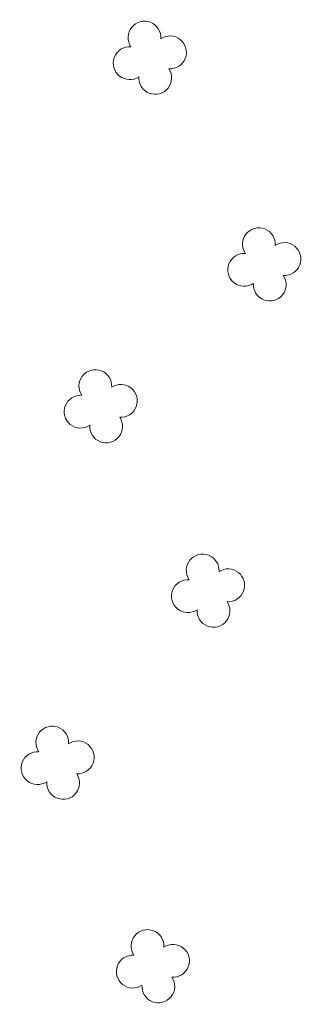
# Model space of a CAD drawing. Header units: metres. Extents: x 43144 to 46063, y 371355 to 373145.
# Tile 62 of 136: x 45234.24 to 45240.5, y 372314.9 to 372336.67. Entities that reach past the tile are written whole.
import ezdxf

# ---------------------------------------------------------------- set-up
doc = ezdxf.new("R2010")
doc.units = ezdxf.units.M

msp = doc.modelspace()

# ---------------------------------------------------------------- linework, layer by layer
at = {"layer": '', "color": 116, "linetype": 'Continuous', "lineweight": 13, "extrusion": (0, 0, -1)}
for centre, start, end in [((-45237.002, 372336.272), 326.0753, 183.9246), ((-45237.002, 372336.272), 326.0753, 183.9246), ((-45237.002, 372336.272), 326.0753, 183.9246), ((-45237.002, 372336.272), 326.0753, 183.9246), ((-45237.002, 372336.272), 326.0753, 183.9246), ((-45237.002, 372336.272), 326.0753, 183.9246), ((-45237.002, 372336.272), 326.0753, 183.9246), ((-45237.002, 372336.272), 326.0753, 183.9246), ((-45237.002, 372336.272), 326.0753, 183.9246), ((-45237.002, 372336.272), 326.0753, 183.9246), ((-45237.002, 372336.272), 326.0753, 183.9246), ((-45237.002, 372336.272), 326.0753, 183.9246), ((-45237.002, 372336.272), 326.0753, 183.9246), ((-45237.002, 372336.272), 326.0753, 183.9246), ((-45237.002, 372336.272), 326.0753, 183.9246), ((-45237.002, 372336.272), 326.0753, 183.9246), ((-45237.002, 372336.272), 326.0753, 183.9246), ((-45237.002, 372336.272), 326.0753, 183.9246), ((-45237.002, 372336.272), 326.0753, 183.9246), ((-45237.002, 372336.272), 326.0753, 183.9246), ((-45237.002, 372336.272), 326.0753, 183.9246), ((-45237.002, 372336.272), 326.0753, 183.9246), ((-45237.002, 372336.272), 326.0753, 183.9246), ((-45237.002, 372336.272), 326.0753, 183.9246), ((-45237.002, 372336.272), 326.0753, 183.9246), ((-45237.002, 372336.272), 326.0753, 183.9246), ((-45237.002, 372336.272), 326.0753, 183.9246), ((-45237.002, 372336.272), 326.0753, 183.9246), ((-45237.002, 372336.272), 326.0753, 183.9246), ((-45237.002, 372336.272), 326.0753, 183.9246), ((-45237.002, 372336.272), 326.0753, 183.9246), ((-45237.002, 372336.272), 326.0753, 183.9246), ((-45237.002, 372336.272), 326.0753, 183.9246), ((-45237.002, 372336.272), 326.0753, 183.9246), ((-45237.567, 372335.945), 56.0753, 273.9246), ((-45237.567, 372335.945), 56.0753, 273.9246), ((-45237.567, 372335.945), 56.0753, 273.9246), ((-45237.567, 372335.945), 56.0753, 273.9246), ((-45237.567, 372335.945), 56.0753, 273.9246), ((-45237.567, 372335.945), 56.0753, 273.9246), ((-45237.567, 372335.945), 56.0753, 273.9246), ((-45237.567, 372335.945), 56.0753, 273.9246), ((-45237.567, 372335.945), 56.0753, 273.9246), ((-45237.567, 372335.945), 56.0753, 273.9246), ((-45237.567, 372335.945), 56.0753, 273.9246), ((-45237.567, 372335.945), 56.0753, 273.9246), ((-45237.567, 372335.945), 56.0753, 273.9246), ((-45237.567, 372335.945), 56.0753, 273.9246), ((-45237.567, 372335.945), 56.0753, 273.9246), ((-45237.567, 372335.945), 56.0753, 273.9246), ((-45237.567, 372335.945), 56.0753, 273.9246), ((-45237.567, 372335.945), 56.0753, 273.9246), ((-45237.567, 372335.945), 56.0753, 273.9246), ((-45237.567, 372335.945), 56.0753, 273.9246), ((-45237.567, 372335.945), 56.0753, 273.9246), ((-45237.567, 372335.945), 56.0753, 273.9246), ((-45237.567, 372335.945), 56.0753, 273.9246), ((-45237.567, 372335.945), 56.0753, 273.9246), ((-45237.567, 372335.945), 56.0753, 273.9246), ((-45237.567, 372335.945), 56.0753, 273.9246), ((-45237.567, 372335.945), 56.0753, 273.9246), ((-45237.567, 372335.945), 56.0753, 273.9246), ((-45237.567, 372335.945), 56.0753, 273.9246), ((-45237.567, 372335.945), 56.0753, 273.9246), ((-45237.567, 372335.945), 56.0753, 273.9246), ((-45237.567, 372335.945), 56.0753, 273.9246), ((-45237.567, 372335.945), 56.0753, 273.9246), ((-45237.567, 372335.945), 56.0753, 273.9246), ((-45236.675, 372335.706), 236.0753, 93.9246), ((-45236.675, 372335.706), 236.0753, 93.9246), ((-45236.675, 372335.706), 236.0753, 93.9246), ((-45236.675, 372335.706), 236.0753, 93.9246), ((-45236.675, 372335.706), 236.0753, 93.9246), ((-45236.675, 372335.706), 236.0753, 93.9246), ((-45236.675, 372335.706), 236.0753, 93.9246), ((-45236.675, 372335.706), 236.0753, 93.9246), ((-45236.675, 372335.706), 236.0753, 93.9246), ((-45236.675, 372335.706), 236.0753, 93.9246), ((-45236.675, 372335.706), 236.0753, 93.9246), ((-45236.675, 372335.706), 236.0753, 93.9246), ((-45236.675, 372335.706), 236.0753, 93.9246), ((-45236.675, 372335.706), 236.0753, 93.9246), ((-45236.675, 372335.706), 236.0753, 93.9246), ((-45236.675, 372335.706), 236.0753, 93.9246), ((-45236.675, 372335.706), 236.0753, 93.9246), ((-45236.675, 372335.706), 236.0753, 93.9246), ((-45236.675, 372335.706), 236.0753, 93.9246), ((-45236.675, 372335.706), 236.0753, 93.9246), ((-45236.675, 372335.706), 236.0753, 93.9246), ((-45236.675, 372335.706), 236.0753, 93.9246), ((-45236.675, 372335.706), 236.0753, 93.9246), ((-45236.675, 372335.706), 236.0753, 93.9246), ((-45236.675, 372335.706), 236.0753, 93.9246), ((-45236.675, 372335.706), 236.0753, 93.9246), ((-45236.675, 372335.706), 236.0753, 93.9246), ((-45236.675, 372335.706), 236.0753, 93.9246), ((-45236.675, 372335.706), 236.0753, 93.9246), ((-45236.675, 372335.706), 236.0753, 93.9246), ((-45236.675, 372335.706), 236.0753, 93.9246), ((-45236.675, 372335.706), 236.0753, 93.9246), ((-45236.675, 372335.706), 236.0753, 93.9246), ((-45236.675, 372335.706), 236.0753, 93.9246), ((-45237.241, 372335.38), 146.0753, 3.9246), ((-45237.241, 372335.38), 146.0753, 3.9246), ((-45237.241, 372335.38), 146.0753, 3.9246), ((-45237.241, 372335.38), 146.0753, 3.9246), ((-45237.241, 372335.38), 146.0753, 3.9246), ((-45237.241, 372335.38), 146.0753, 3.9246), ((-45237.241, 372335.38), 146.0753, 3.9246), ((-45237.241, 372335.38), 146.0753, 3.9246), ((-45237.241, 372335.38), 146.0753, 3.9246), ((-45237.241, 372335.38), 146.0753, 3.9246), ((-45237.241, 372335.38), 146.0753, 3.9246), ((-45237.241, 372335.38), 146.0753, 3.9246), ((-45237.241, 372335.38), 146.0753, 3.9246), ((-45237.241, 372335.38), 146.0753, 3.9246), ((-45237.241, 372335.38), 146.0753, 3.9246), ((-45237.241, 372335.38), 146.0753, 3.9246), ((-45237.241, 372335.38), 146.0753, 3.9246), ((-45237.241, 372335.38), 146.0753, 3.9246), ((-45237.241, 372335.38), 146.0753, 3.9246), ((-45237.241, 372335.38), 146.0753, 3.9246), ((-45237.241, 372335.38), 146.0753, 3.9246), ((-45237.241, 372335.38), 146.0753, 3.9246), ((-45237.241, 372335.38), 146.0753, 3.9246), ((-45237.241, 372335.38), 146.0753, 3.9246), ((-45237.241, 372335.38), 146.0753, 3.9246), ((-45237.241, 372335.38), 146.0753, 3.9246), ((-45237.241, 372335.38), 146.0753, 3.9246), ((-45237.241, 372335.38), 146.0753, 3.9246), ((-45237.241, 372335.38), 146.0753, 3.9246), ((-45237.241, 372335.38), 146.0753, 3.9246), ((-45237.241, 372335.38), 146.0753, 3.9246), ((-45237.241, 372335.38), 146.0753, 3.9246), ((-45237.241, 372335.38), 146.0753, 3.9246), ((-45237.241, 372335.38), 146.0753, 3.9246), ((-45239.537, 372331.703), 326.0753, 183.9246), ((-45239.537, 372331.703), 326.0753, 183.9246), ((-45239.537, 372331.703), 326.0753, 183.9246), ((-45239.537, 372331.703), 326.0753, 183.9246), ((-45239.537, 372331.703), 326.0753, 183.9246), ((-45239.537, 372331.703), 326.0753, 183.9246), ((-45239.537, 372331.703), 326.0753, 183.9246), ((-45239.537, 372331.703), 326.0753, 183.9246), ((-45239.537, 372331.703), 326.0753, 183.9246), ((-45239.537, 372331.703), 326.0753, 183.9246), ((-45239.537, 372331.703), 326.0753, 183.9246), ((-45239.537, 372331.703), 326.0753, 183.9246), ((-45239.537, 372331.703), 326.0753, 183.9246), ((-45239.537, 372331.703), 326.0753, 183.9246), ((-45239.537, 372331.703), 326.0753, 183.9246), ((-45239.537, 372331.703), 326.0753, 183.9246), ((-45239.537, 372331.703), 326.0753, 183.9246), ((-45239.537, 372331.703), 326.0753, 183.9246), ((-45239.537, 372331.703), 326.0753, 183.9246), ((-45239.537, 372331.703), 326.0753, 183.9246), ((-45239.537, 372331.703), 326.0753, 183.9246), ((-45239.537, 372331.703), 326.0753, 183.9246), ((-45239.537, 372331.703), 326.0753, 183.9246), ((-45239.537, 372331.703), 326.0753, 183.9246), ((-45239.537, 372331.703), 326.0753, 183.9246), ((-45239.537, 372331.703), 326.0753, 183.9246), ((-45239.537, 372331.703), 326.0753, 183.9246), ((-45239.537, 372331.703), 326.0753, 183.9246), ((-45239.537, 372331.703), 326.0753, 183.9246), ((-45239.537, 372331.703), 326.0753, 183.9246), ((-45239.537, 372331.703), 326.0753, 183.9246), ((-45239.537, 372331.703), 326.0753, 183.9246), ((-45239.537, 372331.703), 326.0753, 183.9246), ((-45239.537, 372331.703), 326.0753, 183.9246), ((-45240.102, 372331.376), 56.0753, 273.9246), ((-45240.102, 372331.376), 56.0753, 273.9246), ((-45240.102, 372331.376), 56.0753, 273.9246), ((-45240.102, 372331.376), 56.0753, 273.9246), ((-45240.102, 372331.376), 56.0753, 273.9246), ((-45240.102, 372331.376), 56.0753, 273.9246), ((-45240.102, 372331.376), 56.0753, 273.9246), ((-45240.102, 372331.376), 56.0753, 273.9246), ((-45240.102, 372331.376), 56.0753, 273.9246), ((-45240.102, 372331.376), 56.0753, 273.9246), ((-45240.102, 372331.376), 56.0753, 273.9246), ((-45240.102, 372331.376), 56.0753, 273.9246), ((-45240.102, 372331.376), 56.0753, 273.9246), ((-45240.102, 372331.376), 56.0753, 273.9246), ((-45240.102, 372331.376), 56.0753, 273.9246), ((-45240.102, 372331.376), 56.0753, 273.9246), ((-45240.102, 372331.376), 56.0753, 273.9246), ((-45240.102, 372331.376), 56.0753, 273.9246), ((-45240.102, 372331.376), 56.0753, 273.9246), ((-45240.102, 372331.376), 56.0753, 273.9246), ((-45240.102, 372331.376), 56.0753, 273.9246), ((-45240.102, 372331.376), 56.0753, 273.9246), ((-45240.102, 372331.376), 56.0753, 273.9246), ((-45240.102, 372331.376), 56.0753, 273.9246), ((-45240.102, 372331.376), 56.0753, 273.9246), ((-45240.102, 372331.376), 56.0753, 273.9246), ((-45240.102, 372331.376), 56.0753, 273.9246), ((-45240.102, 372331.376), 56.0753, 273.9246), ((-45240.102, 372331.376), 56.0753, 273.9246), ((-45240.102, 372331.376), 56.0753, 273.9246), ((-45240.102, 372331.376), 56.0753, 273.9246), ((-45240.102, 372331.376), 56.0753, 273.9246), ((-45240.102, 372331.376), 56.0753, 273.9246), ((-45240.102, 372331.376), 56.0753, 273.9246), ((-45239.21, 372331.137), 236.0753, 93.9246), ((-45239.21, 372331.137), 236.0753, 93.9246), ((-45239.21, 372331.137), 236.0753, 93.9246), ((-45239.21, 372331.137), 236.0753, 93.9246), ((-45239.21, 372331.137), 236.0753, 93.9246), ((-45239.21, 372331.137), 236.0753, 93.9246), ((-45239.21, 372331.137), 236.0753, 93.9246), ((-45239.21, 372331.137), 236.0753, 93.9246), ((-45239.21, 372331.137), 236.0753, 93.9246), ((-45239.21, 372331.137), 236.0753, 93.9246), ((-45239.21, 372331.137), 236.0753, 93.9246), ((-45239.21, 372331.137), 236.0753, 93.9246), ((-45239.21, 372331.137), 236.0753, 93.9246), ((-45239.21, 372331.137), 236.0753, 93.9246), ((-45239.21, 372331.137), 236.0753, 93.9246), ((-45239.21, 372331.137), 236.0753, 93.9246), ((-45239.21, 372331.137), 236.0753, 93.9246), ((-45239.21, 372331.137), 236.0753, 93.9246), ((-45239.21, 372331.137), 236.0753, 93.9246), ((-45239.21, 372331.137), 236.0753, 93.9246), ((-45239.21, 372331.137), 236.0753, 93.9246), ((-45239.21, 372331.137), 236.0753, 93.9246), ((-45239.21, 372331.137), 236.0753, 93.9246), ((-45239.21, 372331.137), 236.0753, 93.9246), ((-45239.21, 372331.137), 236.0753, 93.9246), ((-45239.21, 372331.137), 236.0753, 93.9246), ((-45239.21, 372331.137), 236.0753, 93.9246), ((-45239.21, 372331.137), 236.0753, 93.9246), ((-45239.21, 372331.137), 236.0753, 93.9246), ((-45239.21, 372331.137), 236.0753, 93.9246), ((-45239.21, 372331.137), 236.0753, 93.9246), ((-45239.21, 372331.137), 236.0753, 93.9246), ((-45239.21, 372331.137), 236.0753, 93.9246), ((-45239.21, 372331.137), 236.0753, 93.9246), ((-45239.776, 372330.811), 146.0753, 3.9246), ((-45239.776, 372330.811), 146.0753, 3.9246), ((-45239.776, 372330.811), 146.0753, 3.9246), ((-45239.776, 372330.811), 146.0753, 3.9246), ((-45239.776, 372330.811), 146.0753, 3.9246), ((-45239.776, 372330.811), 146.0753, 3.9246), ((-45239.776, 372330.811), 146.0753, 3.9246), ((-45239.776, 372330.811), 146.0753, 3.9246), ((-45239.776, 372330.811), 146.0753, 3.9246), ((-45239.776, 372330.811), 146.0753, 3.9246), ((-45239.776, 372330.811), 146.0753, 3.9246), ((-45239.776, 372330.811), 146.0753, 3.9246), ((-45239.776, 372330.811), 146.0753, 3.9246), ((-45239.776, 372330.811), 146.0753, 3.9246), ((-45239.776, 372330.811), 146.0753, 3.9246), ((-45239.776, 372330.811), 146.0753, 3.9246), ((-45239.776, 372330.811), 146.0753, 3.9246), ((-45239.776, 372330.811), 146.0753, 3.9246), ((-45239.776, 372330.811), 146.0753, 3.9246), ((-45239.776, 372330.811), 146.0753, 3.9246), ((-45239.776, 372330.811), 146.0753, 3.9246), ((-45239.776, 372330.811), 146.0753, 3.9246), ((-45239.776, 372330.811), 146.0753, 3.9246), ((-45239.776, 372330.811), 146.0753, 3.9246), ((-45239.776, 372330.811), 146.0753, 3.9246), ((-45239.776, 372330.811), 146.0753, 3.9246), ((-45239.776, 372330.811), 146.0753, 3.9246), ((-45239.776, 372330.811), 146.0753, 3.9246), ((-45239.776, 372330.811), 146.0753, 3.9246), ((-45239.776, 372330.811), 146.0753, 3.9246), ((-45239.776, 372330.811), 146.0753, 3.9246), ((-45239.776, 372330.811), 146.0753, 3.9246), ((-45239.776, 372330.811), 146.0753, 3.9246), ((-45239.776, 372330.811), 146.0753, 3.9246), ((-45235.914, 372328.566), 326.0753, 183.9246), ((-45235.914, 372328.566), 326.0753, 183.9246), ((-45235.914, 372328.566), 326.0753, 183.9246), ((-45235.914, 372328.566), 326.0753, 183.9246), ((-45235.914, 372328.566), 326.0753, 183.9246), ((-45235.914, 372328.566), 326.0753, 183.9246), ((-45235.914, 372328.566), 326.0753, 183.9246), ((-45235.914, 372328.566), 326.0753, 183.9246), ((-45235.914, 372328.566), 326.0753, 183.9246), ((-45235.914, 372328.566), 326.0753, 183.9246), ((-45235.914, 372328.566), 326.0753, 183.9246), ((-45235.914, 372328.566), 326.0753, 183.9246), ((-45235.914, 372328.566), 326.0753, 183.9246), ((-45235.914, 372328.566), 326.0753, 183.9246), ((-45235.914, 372328.566), 326.0753, 183.9246), ((-45235.914, 372328.566), 326.0753, 183.9246), ((-45235.914, 372328.566), 326.0753, 183.9246), ((-45235.914, 372328.566), 326.0753, 183.9246), ((-45235.914, 372328.566), 326.0753, 183.9246), ((-45235.914, 372328.566), 326.0753, 183.9246), ((-45235.914, 372328.566), 326.0753, 183.9246), ((-45235.914, 372328.566), 326.0753, 183.9246), ((-45235.914, 372328.566), 326.0753, 183.9246), ((-45235.914, 372328.566), 326.0753, 183.9246), ((-45235.914, 372328.566), 326.0753, 183.9246), ((-45235.914, 372328.566), 326.0753, 183.9246), ((-45235.914, 372328.566), 326.0753, 183.9246), ((-45235.914, 372328.566), 326.0753, 183.9246), ((-45235.914, 372328.566), 326.0753, 183.9246), ((-45235.914, 372328.566), 326.0753, 183.9246), ((-45235.914, 372328.566), 326.0753, 183.9246), ((-45235.914, 372328.566), 326.0753, 183.9246), ((-45235.914, 372328.566), 326.0753, 183.9246), ((-45235.914, 372328.566), 326.0753, 183.9246), ((-45236.479, 372328.239), 56.0753, 273.9246), ((-45236.479, 372328.239), 56.0753, 273.9246), ((-45236.479, 372328.239), 56.0753, 273.9246), ((-45236.479, 372328.239), 56.0753, 273.9246), ((-45236.479, 372328.239), 56.0753, 273.9246), ((-45236.479, 372328.239), 56.0753, 273.9246), ((-45236.479, 372328.239), 56.0753, 273.9246), ((-45236.479, 372328.239), 56.0753, 273.9246), ((-45236.479, 372328.239), 56.0753, 273.9246), ((-45236.479, 372328.239), 56.0753, 273.9246), ((-45236.479, 372328.239), 56.0753, 273.9246), ((-45236.479, 372328.239), 56.0753, 273.9246), ((-45236.479, 372328.239), 56.0753, 273.9246), ((-45236.479, 372328.239), 56.0753, 273.9246), ((-45236.479, 372328.239), 56.0753, 273.9246), ((-45236.479, 372328.239), 56.0753, 273.9246), ((-45236.479, 372328.239), 56.0753, 273.9246), ((-45236.479, 372328.239), 56.0753, 273.9246), ((-45236.479, 372328.239), 56.0753, 273.9246), ((-45236.479, 372328.239), 56.0753, 273.9246), ((-45236.479, 372328.239), 56.0753, 273.9246), ((-45236.479, 372328.239), 56.0753, 273.9246), ((-45236.479, 372328.239), 56.0753, 273.9246), ((-45236.479, 372328.239), 56.0753, 273.9246), ((-45236.479, 372328.239), 56.0753, 273.9246), ((-45236.479, 372328.239), 56.0753, 273.9246), ((-45236.479, 372328.239), 56.0753, 273.9246), ((-45236.479, 372328.239), 56.0753, 273.9246), ((-45236.479, 372328.239), 56.0753, 273.9246), ((-45236.479, 372328.239), 56.0753, 273.9246), ((-45236.479, 372328.239), 56.0753, 273.9246), ((-45236.479, 372328.239), 56.0753, 273.9246), ((-45236.479, 372328.239), 56.0753, 273.9246), ((-45236.479, 372328.239), 56.0753, 273.9246), ((-45235.587, 372328), 236.0753, 93.9246), ((-45235.587, 372328), 236.0753, 93.9246), ((-45235.587, 372328), 236.0753, 93.9246), ((-45235.587, 372328), 236.0753, 93.9246), ((-45235.587, 372328), 236.0753, 93.9246), ((-45235.587, 372328), 236.0753, 93.9246), ((-45235.587, 372328), 236.0753, 93.9246), ((-45235.587, 372328), 236.0753, 93.9246), ((-45235.587, 372328), 236.0753, 93.9246), ((-45235.587, 372328), 236.0753, 93.9246), ((-45235.587, 372328), 236.0753, 93.9246), ((-45235.587, 372328), 236.0753, 93.9246), ((-45235.587, 372328), 236.0753, 93.9246), ((-45235.587, 372328), 236.0753, 93.9246), ((-45235.587, 372328), 236.0753, 93.9246), ((-45235.587, 372328), 236.0753, 93.9246), ((-45235.587, 372328), 236.0753, 93.9246), ((-45235.587, 372328), 236.0753, 93.9246), ((-45235.587, 372328), 236.0753, 93.9246), ((-45235.587, 372328), 236.0753, 93.9246), ((-45235.587, 372328), 236.0753, 93.9246), ((-45235.587, 372328), 236.0753, 93.9246), ((-45235.587, 372328), 236.0753, 93.9246), ((-45235.587, 372328), 236.0753, 93.9246), ((-45235.587, 372328), 236.0753, 93.9246), ((-45235.587, 372328), 236.0753, 93.9246), ((-45235.587, 372328), 236.0753, 93.9246), ((-45235.587, 372328), 236.0753, 93.9246), ((-45235.587, 372328), 236.0753, 93.9246), ((-45235.587, 372328), 236.0753, 93.9246), ((-45235.587, 372328), 236.0753, 93.9246), ((-45235.587, 372328), 236.0753, 93.9246), ((-45235.587, 372328), 236.0753, 93.9246), ((-45235.587, 372328), 236.0753, 93.9246), ((-45236.153, 372327.674), 146.0753, 3.9246), ((-45236.153, 372327.674), 146.0753, 3.9246), ((-45236.153, 372327.674), 146.0753, 3.9246), ((-45236.153, 372327.674), 146.0753, 3.9246), ((-45236.153, 372327.674), 146.0753, 3.9246), ((-45236.153, 372327.674), 146.0753, 3.9246), ((-45236.153, 372327.674), 146.0753, 3.9246), ((-45236.153, 372327.674), 146.0753, 3.9246), ((-45236.153, 372327.674), 146.0753, 3.9246), ((-45236.153, 372327.674), 146.0753, 3.9246), ((-45236.153, 372327.674), 146.0753, 3.9246), ((-45236.153, 372327.674), 146.0753, 3.9246), ((-45236.153, 372327.674), 146.0753, 3.9246), ((-45236.153, 372327.674), 146.0753, 3.9246), ((-45236.153, 372327.674), 146.0753, 3.9246), ((-45236.153, 372327.674), 146.0753, 3.9246), ((-45236.153, 372327.674), 146.0753, 3.9246), ((-45236.153, 372327.674), 146.0753, 3.9246), ((-45236.153, 372327.674), 146.0753, 3.9246), ((-45236.153, 372327.674), 146.0753, 3.9246), ((-45236.153, 372327.674), 146.0753, 3.9246), ((-45236.153, 372327.674), 146.0753, 3.9246), ((-45236.153, 372327.674), 146.0753, 3.9246), ((-45236.153, 372327.674), 146.0753, 3.9246), ((-45236.153, 372327.674), 146.0753, 3.9246), ((-45236.153, 372327.674), 146.0753, 3.9246), ((-45236.153, 372327.674), 146.0753, 3.9246), ((-45236.153, 372327.674), 146.0753, 3.9246), ((-45236.153, 372327.674), 146.0753, 3.9246), ((-45236.153, 372327.674), 146.0753, 3.9246), ((-45236.153, 372327.674), 146.0753, 3.9246), ((-45236.153, 372327.674), 146.0753, 3.9246), ((-45236.153, 372327.674), 146.0753, 3.9246), ((-45236.153, 372327.674), 146.0753, 3.9246), ((-45238.291, 372324.488), 326.0753, 183.9246), ((-45238.291, 372324.488), 326.0753, 183.9246), ((-45238.291, 372324.488), 326.0753, 183.9246), ((-45238.291, 372324.488), 326.0753, 183.9246), ((-45238.291, 372324.488), 326.0753, 183.9246), ((-45238.291, 372324.488), 326.0753, 183.9246), ((-45238.291, 372324.488), 326.0753, 183.9246), ((-45238.291, 372324.488), 326.0753, 183.9246), ((-45238.291, 372324.488), 326.0753, 183.9246), ((-45238.291, 372324.488), 326.0753, 183.9246), ((-45238.291, 372324.488), 326.0753, 183.9246), ((-45238.291, 372324.488), 326.0753, 183.9246), ((-45238.291, 372324.488), 326.0753, 183.9246), ((-45238.291, 372324.488), 326.0753, 183.9246), ((-45238.291, 372324.488), 326.0753, 183.9246), ((-45238.291, 372324.488), 326.0753, 183.9246), ((-45238.291, 372324.488), 326.0753, 183.9246), ((-45238.291, 372324.488), 326.0753, 183.9246), ((-45238.291, 372324.488), 326.0753, 183.9246), ((-45238.291, 372324.488), 326.0753, 183.9246), ((-45238.291, 372324.488), 326.0753, 183.9246), ((-45238.291, 372324.488), 326.0753, 183.9246), ((-45238.291, 372324.488), 326.0753, 183.9246), ((-45238.291, 372324.488), 326.0753, 183.9246), ((-45238.291, 372324.488), 326.0753, 183.9246), ((-45238.291, 372324.488), 326.0753, 183.9246), ((-45238.291, 372324.488), 326.0753, 183.9246), ((-45238.291, 372324.488), 326.0753, 183.9246), ((-45238.291, 372324.488), 326.0753, 183.9246), ((-45238.291, 372324.488), 326.0753, 183.9246), ((-45238.291, 372324.488), 326.0753, 183.9246), ((-45238.291, 372324.488), 326.0753, 183.9246), ((-45238.291, 372324.488), 326.0753, 183.9246), ((-45238.291, 372324.488), 326.0753, 183.9246), ((-45238.856, 372324.161), 56.0753, 273.9246), ((-45238.856, 372324.161), 56.0753, 273.9246), ((-45238.856, 372324.161), 56.0753, 273.9246), ((-45238.856, 372324.161), 56.0753, 273.9246), ((-45238.856, 372324.161), 56.0753, 273.9246), ((-45238.856, 372324.161), 56.0753, 273.9246), ((-45238.856, 372324.161), 56.0753, 273.9246), ((-45238.856, 372324.161), 56.0753, 273.9246), ((-45238.856, 372324.161), 56.0753, 273.9246), ((-45238.856, 372324.161), 56.0753, 273.9246), ((-45238.856, 372324.161), 56.0753, 273.9246), ((-45238.856, 372324.161), 56.0753, 273.9246), ((-45238.856, 372324.161), 56.0753, 273.9246), ((-45238.856, 372324.161), 56.0753, 273.9246), ((-45238.856, 372324.161), 56.0753, 273.9246), ((-45238.856, 372324.161), 56.0753, 273.9246), ((-45238.856, 372324.161), 56.0753, 273.9246), ((-45238.856, 372324.161), 56.0753, 273.9246), ((-45238.856, 372324.161), 56.0753, 273.9246), ((-45238.856, 372324.161), 56.0753, 273.9246), ((-45238.856, 372324.161), 56.0753, 273.9246), ((-45238.856, 372324.161), 56.0753, 273.9246), ((-45238.856, 372324.161), 56.0753, 273.9246), ((-45238.856, 372324.161), 56.0753, 273.9246), ((-45238.856, 372324.161), 56.0753, 273.9246), ((-45238.856, 372324.161), 56.0753, 273.9246), ((-45238.856, 372324.161), 56.0753, 273.9246), ((-45238.856, 372324.161), 56.0753, 273.9246), ((-45238.856, 372324.161), 56.0753, 273.9246), ((-45238.856, 372324.161), 56.0753, 273.9246), ((-45238.856, 372324.161), 56.0753, 273.9246), ((-45238.856, 372324.161), 56.0753, 273.9246), ((-45238.856, 372324.161), 56.0753, 273.9246), ((-45238.856, 372324.161), 56.0753, 273.9246), ((-45237.964, 372323.922), 236.0753, 93.9246), ((-45237.964, 372323.922), 236.0753, 93.9246), ((-45237.964, 372323.922), 236.0753, 93.9246), ((-45237.964, 372323.922), 236.0753, 93.9246), ((-45237.964, 372323.922), 236.0753, 93.9246), ((-45237.964, 372323.922), 236.0753, 93.9246), ((-45237.964, 372323.922), 236.0753, 93.9246), ((-45237.964, 372323.922), 236.0753, 93.9246), ((-45237.964, 372323.922), 236.0753, 93.9246), ((-45237.964, 372323.922), 236.0753, 93.9246), ((-45237.964, 372323.922), 236.0753, 93.9246), ((-45237.964, 372323.922), 236.0753, 93.9246), ((-45237.964, 372323.922), 236.0753, 93.9246), ((-45237.964, 372323.922), 236.0753, 93.9246), ((-45237.964, 372323.922), 236.0753, 93.9246), ((-45237.964, 372323.922), 236.0753, 93.9246), ((-45237.964, 372323.922), 236.0753, 93.9246), ((-45237.964, 372323.922), 236.0753, 93.9246), ((-45237.964, 372323.922), 236.0753, 93.9246), ((-45237.964, 372323.922), 236.0753, 93.9246), ((-45237.964, 372323.922), 236.0753, 93.9246), ((-45237.964, 372323.922), 236.0753, 93.9246), ((-45237.964, 372323.922), 236.0753, 93.9246), ((-45237.964, 372323.922), 236.0753, 93.9246), ((-45237.964, 372323.922), 236.0753, 93.9246), ((-45237.964, 372323.922), 236.0753, 93.9246), ((-45237.964, 372323.922), 236.0753, 93.9246), ((-45237.964, 372323.922), 236.0753, 93.9246), ((-45237.964, 372323.922), 236.0753, 93.9246), ((-45237.964, 372323.922), 236.0753, 93.9246), ((-45237.964, 372323.922), 236.0753, 93.9246), ((-45237.964, 372323.922), 236.0753, 93.9246), ((-45237.964, 372323.922), 236.0753, 93.9246), ((-45237.964, 372323.922), 236.0753, 93.9246), ((-45238.53, 372323.596), 146.0753, 3.9246), ((-45238.53, 372323.596), 146.0753, 3.9246), ((-45238.53, 372323.596), 146.0753, 3.9246), ((-45238.53, 372323.596), 146.0753, 3.9246), ((-45238.53, 372323.596), 146.0753, 3.9246), ((-45238.53, 372323.596), 146.0753, 3.9246), ((-45238.53, 372323.596), 146.0753, 3.9246), ((-45238.53, 372323.596), 146.0753, 3.9246), ((-45238.53, 372323.596), 146.0753, 3.9246), ((-45238.53, 372323.596), 146.0753, 3.9246), ((-45238.53, 372323.596), 146.0753, 3.9246), ((-45238.53, 372323.596), 146.0753, 3.9246), ((-45238.53, 372323.596), 146.0753, 3.9246), ((-45238.53, 372323.596), 146.0753, 3.9246), ((-45238.53, 372323.596), 146.0753, 3.9246), ((-45238.53, 372323.596), 146.0753, 3.9246), ((-45238.53, 372323.596), 146.0753, 3.9246), ((-45238.53, 372323.596), 146.0753, 3.9246), ((-45238.53, 372323.596), 146.0753, 3.9246), ((-45238.53, 372323.596), 146.0753, 3.9246), ((-45238.53, 372323.596), 146.0753, 3.9246), ((-45238.53, 372323.596), 146.0753, 3.9246), ((-45238.53, 372323.596), 146.0753, 3.9246), ((-45238.53, 372323.596), 146.0753, 3.9246), ((-45238.53, 372323.596), 146.0753, 3.9246), ((-45238.53, 372323.596), 146.0753, 3.9246), ((-45238.53, 372323.596), 146.0753, 3.9246), ((-45238.53, 372323.596), 146.0753, 3.9246), ((-45238.53, 372323.596), 146.0753, 3.9246), ((-45238.53, 372323.596), 146.0753, 3.9246), ((-45238.53, 372323.596), 146.0753, 3.9246), ((-45238.53, 372323.596), 146.0753, 3.9246), ((-45238.53, 372323.596), 146.0753, 3.9246), ((-45238.53, 372323.596), 146.0753, 3.9246), ((-45234.961, 372320.684), 326.0753, 183.9246), ((-45234.961, 372320.684), 326.0753, 183.9246), ((-45234.961, 372320.684), 326.0753, 183.9246), ((-45234.961, 372320.684), 326.0753, 183.9246), ((-45234.961, 372320.684), 326.0753, 183.9246), ((-45234.961, 372320.684), 326.0753, 183.9246), ((-45234.961, 372320.684), 326.0753, 183.9246), ((-45234.961, 372320.684), 326.0753, 183.9246), ((-45234.961, 372320.684), 326.0753, 183.9246), ((-45234.961, 372320.684), 326.0753, 183.9246), ((-45234.961, 372320.684), 326.0753, 183.9246), ((-45234.961, 372320.684), 326.0753, 183.9246), ((-45234.961, 372320.684), 326.0753, 183.9246), ((-45234.961, 372320.684), 326.0753, 183.9246), ((-45234.961, 372320.684), 326.0753, 183.9246), ((-45234.961, 372320.684), 326.0753, 183.9246), ((-45234.961, 372320.684), 326.0753, 183.9246), ((-45234.961, 372320.684), 326.0753, 183.9246), ((-45234.961, 372320.684), 326.0753, 183.9246), ((-45234.961, 372320.684), 326.0753, 183.9246), ((-45234.961, 372320.684), 326.0753, 183.9246), ((-45234.961, 372320.684), 326.0753, 183.9246), ((-45234.961, 372320.684), 326.0753, 183.9246), ((-45234.961, 372320.684), 326.0753, 183.9246), ((-45234.961, 372320.684), 326.0753, 183.9246), ((-45234.961, 372320.684), 326.0753, 183.9246), ((-45234.961, 372320.684), 326.0753, 183.9246), ((-45234.961, 372320.684), 326.0753, 183.9246), ((-45234.961, 372320.684), 326.0753, 183.9246), ((-45234.961, 372320.684), 326.0753, 183.9246), ((-45234.961, 372320.684), 326.0753, 183.9246), ((-45234.961, 372320.684), 326.0753, 183.9246), ((-45234.961, 372320.684), 326.0753, 183.9246), ((-45234.961, 372320.684), 326.0753, 183.9246), ((-45235.526, 372320.357), 56.0753, 273.9246), ((-45235.526, 372320.357), 56.0753, 273.9246), ((-45235.526, 372320.357), 56.0753, 273.9246), ((-45235.526, 372320.357), 56.0753, 273.9246), ((-45235.526, 372320.357), 56.0753, 273.9246), ((-45235.526, 372320.357), 56.0753, 273.9246), ((-45235.526, 372320.357), 56.0753, 273.9246), ((-45235.526, 372320.357), 56.0753, 273.9246), ((-45235.526, 372320.357), 56.0753, 273.9246), ((-45235.526, 372320.357), 56.0753, 273.9246), ((-45235.526, 372320.357), 56.0753, 273.9246), ((-45235.526, 372320.357), 56.0753, 273.9246), ((-45235.526, 372320.357), 56.0753, 273.9246), ((-45235.526, 372320.357), 56.0753, 273.9246), ((-45235.526, 372320.357), 56.0753, 273.9246), ((-45235.526, 372320.357), 56.0753, 273.9246), ((-45235.526, 372320.357), 56.0753, 273.9246), ((-45235.526, 372320.357), 56.0753, 273.9246), ((-45235.526, 372320.357), 56.0753, 273.9246), ((-45235.526, 372320.357), 56.0753, 273.9246), ((-45235.526, 372320.357), 56.0753, 273.9246), ((-45235.526, 372320.357), 56.0753, 273.9246), ((-45235.526, 372320.357), 56.0753, 273.9246), ((-45235.526, 372320.357), 56.0753, 273.9246), ((-45235.526, 372320.357), 56.0753, 273.9246), ((-45235.526, 372320.357), 56.0753, 273.9246), ((-45235.526, 372320.357), 56.0753, 273.9246), ((-45235.526, 372320.357), 56.0753, 273.9246), ((-45235.526, 372320.357), 56.0753, 273.9246), ((-45235.526, 372320.357), 56.0753, 273.9246), ((-45235.526, 372320.357), 56.0753, 273.9246), ((-45235.526, 372320.357), 56.0753, 273.9246), ((-45235.526, 372320.357), 56.0753, 273.9246), ((-45235.526, 372320.357), 56.0753, 273.9246), ((-45234.634, 372320.118), 236.0753, 93.9246), ((-45234.634, 372320.118), 236.0753, 93.9246), ((-45234.634, 372320.118), 236.0753, 93.9246), ((-45234.634, 372320.118), 236.0753, 93.9246), ((-45234.634, 372320.118), 236.0753, 93.9246), ((-45234.634, 372320.118), 236.0753, 93.9246), ((-45234.634, 372320.118), 236.0753, 93.9246), ((-45234.634, 372320.118), 236.0753, 93.9246), ((-45234.634, 372320.118), 236.0753, 93.9246), ((-45234.634, 372320.118), 236.0753, 93.9246), ((-45234.634, 372320.118), 236.0753, 93.9246), ((-45234.634, 372320.118), 236.0753, 93.9246), ((-45234.634, 372320.118), 236.0753, 93.9246), ((-45234.634, 372320.118), 236.0753, 93.9246), ((-45234.634, 372320.118), 236.0753, 93.9246), ((-45234.634, 372320.118), 236.0753, 93.9246), ((-45234.634, 372320.118), 236.0753, 93.9246), ((-45234.634, 372320.118), 236.0753, 93.9246), ((-45234.634, 372320.118), 236.0753, 93.9246), ((-45234.634, 372320.118), 236.0753, 93.9246), ((-45234.634, 372320.118), 236.0753, 93.9246), ((-45234.634, 372320.118), 236.0753, 93.9246), ((-45234.634, 372320.118), 236.0753, 93.9246), ((-45234.634, 372320.118), 236.0753, 93.9246), ((-45234.634, 372320.118), 236.0753, 93.9246), ((-45234.634, 372320.118), 236.0753, 93.9246), ((-45234.634, 372320.118), 236.0753, 93.9246), ((-45234.634, 372320.118), 236.0753, 93.9246), ((-45234.634, 372320.118), 236.0753, 93.9246), ((-45234.634, 372320.118), 236.0753, 93.9246), ((-45234.634, 372320.118), 236.0753, 93.9246), ((-45234.634, 372320.118), 236.0753, 93.9246), ((-45234.634, 372320.118), 236.0753, 93.9246), ((-45234.634, 372320.118), 236.0753, 93.9246), ((-45235.2, 372319.792), 146.0753, 3.9246), ((-45235.2, 372319.792), 146.0753, 3.9246), ((-45235.2, 372319.792), 146.0753, 3.9246), ((-45235.2, 372319.792), 146.0753, 3.9246), ((-45235.2, 372319.792), 146.0753, 3.9246), ((-45235.2, 372319.792), 146.0753, 3.9246), ((-45235.2, 372319.792), 146.0753, 3.9246), ((-45235.2, 372319.792), 146.0753, 3.9246), ((-45235.2, 372319.792), 146.0753, 3.9246), ((-45235.2, 372319.792), 146.0753, 3.9246), ((-45235.2, 372319.792), 146.0753, 3.9246), ((-45235.2, 372319.792), 146.0753, 3.9246), ((-45235.2, 372319.792), 146.0753, 3.9246), ((-45235.2, 372319.792), 146.0753, 3.9246), ((-45235.2, 372319.792), 146.0753, 3.9246), ((-45235.2, 372319.792), 146.0753, 3.9246), ((-45235.2, 372319.792), 146.0753, 3.9246), ((-45235.2, 372319.792), 146.0753, 3.9246), ((-45235.2, 372319.792), 146.0753, 3.9246), ((-45235.2, 372319.792), 146.0753, 3.9246), ((-45235.2, 372319.792), 146.0753, 3.9246), ((-45235.2, 372319.792), 146.0753, 3.9246), ((-45235.2, 372319.792), 146.0753, 3.9246), ((-45235.2, 372319.792), 146.0753, 3.9246), ((-45235.2, 372319.792), 146.0753, 3.9246), ((-45235.2, 372319.792), 146.0753, 3.9246), ((-45235.2, 372319.792), 146.0753, 3.9246), ((-45235.2, 372319.792), 146.0753, 3.9246), ((-45235.2, 372319.792), 146.0753, 3.9246), ((-45235.2, 372319.792), 146.0753, 3.9246), ((-45235.2, 372319.792), 146.0753, 3.9246), ((-45235.2, 372319.792), 146.0753, 3.9246), ((-45235.2, 372319.792), 146.0753, 3.9246), ((-45235.2, 372319.792), 146.0753, 3.9246), ((-45237.07, 372316.184), 326.0753, 183.9246), ((-45237.07, 372316.184), 326.0753, 183.9246), ((-45237.07, 372316.184), 326.0753, 183.9246), ((-45237.07, 372316.184), 326.0753, 183.9246), ((-45237.07, 372316.184), 326.0753, 183.9246), ((-45237.07, 372316.184), 326.0753, 183.9246), ((-45237.07, 372316.184), 326.0753, 183.9246), ((-45237.07, 372316.184), 326.0753, 183.9246), ((-45237.07, 372316.184), 326.0753, 183.9246), ((-45237.07, 372316.184), 326.0753, 183.9246), ((-45237.07, 372316.184), 326.0753, 183.9246), ((-45237.07, 372316.184), 326.0753, 183.9246), ((-45237.07, 372316.184), 326.0753, 183.9246), ((-45237.07, 372316.184), 326.0753, 183.9246), ((-45237.07, 372316.184), 326.0753, 183.9246), ((-45237.07, 372316.184), 326.0753, 183.9246), ((-45237.07, 372316.184), 326.0753, 183.9246), ((-45237.07, 372316.184), 326.0753, 183.9246), ((-45237.07, 372316.184), 326.0753, 183.9246), ((-45237.07, 372316.184), 326.0753, 183.9246), ((-45237.07, 372316.184), 326.0753, 183.9246), ((-45237.07, 372316.184), 326.0753, 183.9246), ((-45237.07, 372316.184), 326.0753, 183.9246), ((-45237.07, 372316.184), 326.0753, 183.9246), ((-45237.07, 372316.184), 326.0753, 183.9246), ((-45237.07, 372316.184), 326.0753, 183.9246), ((-45237.07, 372316.184), 326.0753, 183.9246), ((-45237.07, 372316.184), 326.0753, 183.9246), ((-45237.07, 372316.184), 326.0753, 183.9246), ((-45237.07, 372316.184), 326.0753, 183.9246), ((-45237.07, 372316.184), 326.0753, 183.9246), ((-45237.07, 372316.184), 326.0753, 183.9246), ((-45237.07, 372316.184), 326.0753, 183.9246), ((-45237.07, 372316.184), 326.0753, 183.9246), ((-45237.635, 372315.857), 56.0753, 273.9246), ((-45237.635, 372315.857), 56.0753, 273.9246), ((-45237.635, 372315.857), 56.0753, 273.9246), ((-45237.635, 372315.857), 56.0753, 273.9246), ((-45237.635, 372315.857), 56.0753, 273.9246), ((-45237.635, 372315.857), 56.0753, 273.9246), ((-45237.635, 372315.857), 56.0753, 273.9246), ((-45237.635, 372315.857), 56.0753, 273.9246), ((-45237.635, 372315.857), 56.0753, 273.9246), ((-45237.635, 372315.857), 56.0753, 273.9246), ((-45237.635, 372315.857), 56.0753, 273.9246), ((-45237.635, 372315.857), 56.0753, 273.9246), ((-45237.635, 372315.857), 56.0753, 273.9246), ((-45237.635, 372315.857), 56.0753, 273.9246), ((-45237.635, 372315.857), 56.0753, 273.9246), ((-45237.635, 372315.857), 56.0753, 273.9246), ((-45237.635, 372315.857), 56.0753, 273.9246), ((-45237.635, 372315.857), 56.0753, 273.9246), ((-45237.635, 372315.857), 56.0753, 273.9246), ((-45237.635, 372315.857), 56.0753, 273.9246), ((-45237.635, 372315.857), 56.0753, 273.9246), ((-45237.635, 372315.857), 56.0753, 273.9246), ((-45237.635, 372315.857), 56.0753, 273.9246), ((-45237.635, 372315.857), 56.0753, 273.9246), ((-45237.635, 372315.857), 56.0753, 273.9246), ((-45237.635, 372315.857), 56.0753, 273.9246), ((-45237.635, 372315.857), 56.0753, 273.9246), ((-45237.635, 372315.857), 56.0753, 273.9246), ((-45237.635, 372315.857), 56.0753, 273.9246), ((-45237.635, 372315.857), 56.0753, 273.9246), ((-45237.635, 372315.857), 56.0753, 273.9246), ((-45237.635, 372315.857), 56.0753, 273.9246), ((-45237.635, 372315.857), 56.0753, 273.9246), ((-45237.635, 372315.857), 56.0753, 273.9246), ((-45236.743, 372315.618), 236.0753, 93.9246), ((-45236.743, 372315.618), 236.0753, 93.9246), ((-45236.743, 372315.618), 236.0753, 93.9246), ((-45236.743, 372315.618), 236.0753, 93.9246), ((-45236.743, 372315.618), 236.0753, 93.9246), ((-45236.743, 372315.618), 236.0753, 93.9246), ((-45236.743, 372315.618), 236.0753, 93.9246), ((-45236.743, 372315.618), 236.0753, 93.9246), ((-45236.743, 372315.618), 236.0753, 93.9246), ((-45236.743, 372315.618), 236.0753, 93.9246), ((-45236.743, 372315.618), 236.0753, 93.9246), ((-45236.743, 372315.618), 236.0753, 93.9246), ((-45236.743, 372315.618), 236.0753, 93.9246), ((-45236.743, 372315.618), 236.0753, 93.9246), ((-45236.743, 372315.618), 236.0753, 93.9246), ((-45236.743, 372315.618), 236.0753, 93.9246), ((-45236.743, 372315.618), 236.0753, 93.9246), ((-45236.743, 372315.618), 236.0753, 93.9246), ((-45236.743, 372315.618), 236.0753, 93.9246), ((-45236.743, 372315.618), 236.0753, 93.9246), ((-45236.743, 372315.618), 236.0753, 93.9246), ((-45236.743, 372315.618), 236.0753, 93.9246), ((-45236.743, 372315.618), 236.0753, 93.9246), ((-45236.743, 372315.618), 236.0753, 93.9246), ((-45236.743, 372315.618), 236.0753, 93.9246), ((-45236.743, 372315.618), 236.0753, 93.9246), ((-45236.743, 372315.618), 236.0753, 93.9246), ((-45236.743, 372315.618), 236.0753, 93.9246), ((-45236.743, 372315.618), 236.0753, 93.9246), ((-45236.743, 372315.618), 236.0753, 93.9246), ((-45236.743, 372315.618), 236.0753, 93.9246), ((-45236.743, 372315.618), 236.0753, 93.9246), ((-45236.743, 372315.618), 236.0753, 93.9246), ((-45236.743, 372315.618), 236.0753, 93.9246), ((-45237.309, 372315.292), 146.0753, 3.9246), ((-45237.309, 372315.292), 146.0753, 3.9246), ((-45237.309, 372315.292), 146.0753, 3.9246), ((-45237.309, 372315.292), 146.0753, 3.9246), ((-45237.309, 372315.292), 146.0753, 3.9246), ((-45237.309, 372315.292), 146.0753, 3.9246), ((-45237.309, 372315.292), 146.0753, 3.9246), ((-45237.309, 372315.292), 146.0753, 3.9246), ((-45237.309, 372315.292), 146.0753, 3.9246), ((-45237.309, 372315.292), 146.0753, 3.9246), ((-45237.309, 372315.292), 146.0753, 3.9246), ((-45237.309, 372315.292), 146.0753, 3.9246), ((-45237.309, 372315.292), 146.0753, 3.9246), ((-45237.309, 372315.292), 146.0753, 3.9246), ((-45237.309, 372315.292), 146.0753, 3.9246), ((-45237.309, 372315.292), 146.0753, 3.9246), ((-45237.309, 372315.292), 146.0753, 3.9246), ((-45237.309, 372315.292), 146.0753, 3.9246), ((-45237.309, 372315.292), 146.0753, 3.9246), ((-45237.309, 372315.292), 146.0753, 3.9246), ((-45237.309, 372315.292), 146.0753, 3.9246), ((-45237.309, 372315.292), 146.0753, 3.9246), ((-45237.309, 372315.292), 146.0753, 3.9246), ((-45237.309, 372315.292), 146.0753, 3.9246), ((-45237.309, 372315.292), 146.0753, 3.9246), ((-45237.309, 372315.292), 146.0753, 3.9246), ((-45237.309, 372315.292), 146.0753, 3.9246), ((-45237.309, 372315.292), 146.0753, 3.9246), ((-45237.309, 372315.292), 146.0753, 3.9246), ((-45237.309, 372315.292), 146.0753, 3.9246), ((-45237.309, 372315.292), 146.0753, 3.9246), ((-45237.309, 372315.292), 146.0753, 3.9246), ((-45237.309, 372315.292), 146.0753, 3.9246), ((-45237.309, 372315.292), 146.0753, 3.9246)]:
    msp.add_arc(centre, 0.363, start, end, dxfattribs=at)

doc.saveas('drawing.dxf')
